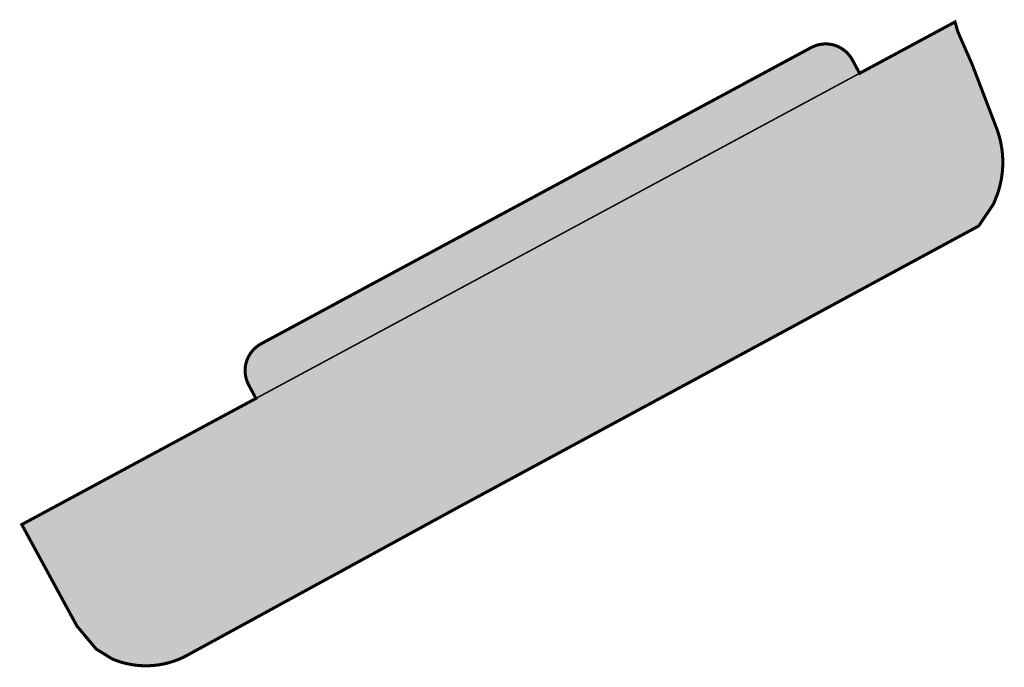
# Model space of a CAD drawing. Header units: metres. Extents: x 81570 to 81893, y 447726 to 447938.
import ezdxf

# ---------------------------------------------------------------- set-up
doc = ezdxf.new("R2010")
doc.units = ezdxf.units.M
doc.linetypes.add('XX-SYSTEEMGRENS', pattern=[5, 4, -1])
for name, color, linetype, lineweight in [('N-WE-KG-GRENS_SYSTEEMGRENS-G', 2, 'XX-SYSTEEMGRENS', 35), ('N-WE-KG-GRENS_ZONNEPANEEL-G', 10, 'XX-SYSTEEMGRENS', 35), ('N-WE-OG-ZONE_GEVAARLIJKE STOFFEN-A-500', 7, 'Continuous', 18)]:
    doc.layers.add(name, color=color, linetype=linetype, lineweight=lineweight)
doc.layers.add('N-WE-OG-ZONE_ECOGEBIED-A-500', color=254, linetype='Continuous', lineweight=18, transparency=0.5)
pattern_1 = [(45, (81570.78, 447726.443), (0, 0.9999999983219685), [0.01414214, -1.40007143]), (90, (81570.78, 447726.423), (-1, 6.123233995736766e-17), [0.02, -0.98]), (135, (81570.79000000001, 447726.413), (-0.9999999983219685, 5.551115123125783e-17), [0.01414214, -1.40007143]), (180, (81570.81, 447726.413), (-1.224646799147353e-16, -1), [0.02, -0.98]), (225, (81570.82, 447726.423), (-1.665334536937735e-16, -0.9999999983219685), [0.01414214, -1.40007143]), (270, (81570.82, 447726.443), (1, -1.83697019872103e-16), [0.02, -0.98]), (315, (81570.81, 447726.453), (0.9999999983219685, -2.775557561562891e-16), [0.01414214, -1.40007143]), (0, (81570.79000000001, 447726.453), (0, 1), [0.02, -0.98]), (0, (81570.79000000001, 447726.473), (0, 1), [0.02, -0.98]), (274.8990920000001, (81570.76000000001, 447726.823), (1.999999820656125, -23.00000001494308), [0.35128336, -34.77705278]), (225, (81570.77, 447726.833), (-1.665334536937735e-16, -0.9999999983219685), [0.01414214, -1.40007143]), (180, (81570.8, 447726.833), (-1.224646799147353e-16, -1), [0.03, -0.97]), (180, (81570.83, 447726.833), (-1.224646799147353e-16, -1), [0.03, -0.97]), (135, (81570.84, 447726.823), (-0.9999999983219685, 5.551115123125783e-17), [0.01414214, -1.40007143]), (85.10090799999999, (81570.81, 447726.473), (0.9999999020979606, 12.00000000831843), [0.35128336, -34.77705278])]

msp = doc.modelspace()

# ---------------------------------------------------------------- hatches: boundary and pattern name
at = {"layer": 'N-WE-OG-ZONE_ECOGEBIED-A-500'}
h = msp.add_hatch(color=256, dxfattribs=at)
h.dxf.hatch_style = 1
edge = h.paths.add_edge_path()
edge.add_line((81845.733010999, 447920.7261260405), (81877.10200000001, 447937.612))
edge.add_line((81877.10200000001, 447937.612), (81877.381, 447936.69))
edge.add_line((81877.381, 447936.69), (81877.981, 447934.547))
edge.add_line((81877.981, 447934.547), (81879.053, 447932.017))
edge.add_line((81879.053, 447932.017), (81882.745, 447923.632))
edge.add_line((81882.745, 447923.632), (81890.847, 447902.462))
edge.add_line((81890.847, 447902.462), (81891.017, 447901.987))
edge.add_line((81891.017, 447901.987), (81891.18, 447901.51))
edge.add_line((81891.18, 447901.51), (81891.335, 447901.03))
edge.add_line((81891.335, 447901.03), (81891.483, 447900.547))
edge.add_line((81891.483, 447900.547), (81891.623, 447900.063))
edge.add_line((81891.623, 447900.063), (81891.755, 447899.576))
edge.add_line((81891.755, 447899.576), (81891.88, 447899.087))
edge.add_line((81891.88, 447899.087), (81891.997, 447898.596))
edge.add_line((81891.997, 447898.596), (81892.106, 447898.104))
edge.add_line((81892.106, 447898.104), (81892.207, 447897.609))
edge.add_line((81892.207, 447897.609), (81892.3, 447897.113))
edge.add_line((81892.3, 447897.113), (81892.385, 447896.616))
edge.add_line((81892.385, 447896.616), (81892.463, 447896.118))
edge.add_line((81892.463, 447896.118), (81892.533, 447895.618))
edge.add_line((81892.533, 447895.618), (81892.594, 447895.117))
edge.add_line((81892.594, 447895.117), (81892.648, 447894.616))
edge.add_line((81892.648, 447894.616), (81892.694, 447894.113))
edge.add_line((81892.694, 447894.113), (81892.731, 447893.61))
edge.add_line((81892.731, 447893.61), (81892.761, 447893.107))
edge.add_line((81892.761, 447893.107), (81892.783, 447892.603))
edge.add_line((81892.783, 447892.603), (81892.797, 447892.098))
edge.add_line((81892.797, 447892.098), (81892.803, 447891.594))
edge.add_line((81892.803, 447891.594), (81892.801, 447891.089))
edge.add_line((81892.801, 447891.089), (81892.79, 447890.585))
edge.add_line((81892.79, 447890.585), (81892.772, 447890.081))
edge.add_line((81892.772, 447890.081), (81892.746, 447889.577))
edge.add_line((81892.746, 447889.577), (81892.712, 447889.074))
edge.add_line((81892.712, 447889.074), (81892.67, 447888.571))
edge.add_line((81892.67, 447888.571), (81892.62, 447888.069))
edge.add_line((81892.62, 447888.069), (81892.562, 447887.568))
edge.add_line((81892.562, 447887.568), (81892.496, 447887.068))
edge.add_line((81892.496, 447887.068), (81892.422, 447886.569))
edge.add_line((81892.422, 447886.569), (81892.34, 447886.071))
edge.add_line((81892.34, 447886.071), (81892.25, 447885.574))
edge.add_line((81892.25, 447885.574), (81892.153, 447885.08))
edge.add_line((81892.153, 447885.08), (81892.047, 447884.586))
edge.add_line((81892.047, 447884.586), (81891.934, 447884.095))
edge.add_line((81891.934, 447884.095), (81891.813, 447883.605))
edge.add_line((81891.813, 447883.605), (81891.684, 447883.117))
edge.add_line((81891.684, 447883.117), (81891.548, 447882.631))
edge.add_line((81891.548, 447882.631), (81891.404, 447882.148))
edge.add_line((81891.404, 447882.148), (81891.252, 447881.667))
edge.add_line((81891.252, 447881.667), (81891.093, 447881.188))
edge.add_line((81891.093, 447881.188), (81890.926, 447880.712))
edge.add_line((81890.926, 447880.712), (81890.839, 447880.474))
edge.add_line((81890.839, 447880.474), (81889.71, 447877.707))
edge.add_line((81889.71, 447877.707), (81884.876, 447870.564))
edge.add_line((81884.876, 447870.564), (81807.673, 447828.805))
edge.add_line((81807.673, 447828.805), (81760.37, 447803.271))
edge.add_line((81760.37, 447803.271), (81713.068, 447777.738))
edge.add_line((81713.068, 447777.738), (81680.618, 447760.028))
edge.add_line((81680.618, 447760.028), (81625.26, 447729.816))
edge.add_line((81625.26, 447729.816), (81624.844, 447729.582))
edge.add_line((81624.844, 447729.582), (81624.424, 447729.356))
edge.add_line((81624.424, 447729.356), (81624.001, 447729.136))
edge.add_line((81624.001, 447729.136), (81623.573, 447728.924))
edge.add_line((81623.573, 447728.924), (81623.143, 447728.718))
edge.add_line((81623.143, 447728.718), (81622.709, 447728.521))
edge.add_line((81622.709, 447728.521), (81622.271, 447728.33))
edge.add_line((81622.271, 447728.33), (81621.831, 447728.146))
edge.add_line((81621.831, 447728.146), (81621.387, 447727.971))
edge.add_line((81621.387, 447727.971), (81620.941, 447727.802))
edge.add_line((81620.941, 447727.802), (81620.492, 447727.641))
edge.add_line((81620.492, 447727.641), (81620.04, 447727.488))
edge.add_line((81620.04, 447727.488), (81619.586, 447727.342))
edge.add_line((81619.586, 447727.342), (81619.129, 447727.204))
edge.add_line((81619.129, 447727.204), (81618.67, 447727.073))
edge.add_line((81618.67, 447727.073), (81618.209, 447726.951))
edge.add_line((81618.209, 447726.951), (81617.746, 447726.835))
edge.add_line((81617.746, 447726.835), (81617.281, 447726.728))
edge.add_line((81617.281, 447726.728), (81616.815, 447726.629))
edge.add_line((81616.815, 447726.629), (81616.346, 447726.537))
edge.add_line((81616.346, 447726.537), (81615.876, 447726.453))
edge.add_line((81615.876, 447726.453), (81615.405, 447726.378))
edge.add_line((81615.405, 447726.378), (81614.933, 447726.31))
edge.add_line((81614.933, 447726.31), (81614.46, 447726.25))
edge.add_line((81614.46, 447726.25), (81613.986, 447726.198))
edge.add_line((81613.986, 447726.198), (81613.511, 447726.154))
edge.add_line((81613.511, 447726.154), (81613.035, 447726.117))
edge.add_line((81613.035, 447726.117), (81612.559, 447726.089))
edge.add_line((81612.559, 447726.089), (81612.082, 447726.069))
edge.add_line((81612.082, 447726.069), (81611.605, 447726.057))
edge.add_line((81611.605, 447726.057), (81611.128, 447726.053))
edge.add_line((81611.128, 447726.053), (81610.651, 447726.057))
edge.add_line((81610.651, 447726.057), (81610.174, 447726.069))
edge.add_line((81610.174, 447726.069), (81609.697, 447726.088))
edge.add_line((81609.697, 447726.088), (81609.221, 447726.116))
edge.add_line((81609.221, 447726.116), (81608.745, 447726.152))
edge.add_line((81608.745, 447726.152), (81608.27, 447726.196))
edge.add_line((81608.27, 447726.196), (81607.796, 447726.247))
edge.add_line((81607.796, 447726.247), (81607.322, 447726.307))
edge.add_line((81607.322, 447726.307), (81606.85, 447726.375))
edge.add_line((81606.85, 447726.375), (81606.379, 447726.45))
edge.add_line((81606.379, 447726.45), (81605.909, 447726.534))
edge.add_line((81605.909, 447726.534), (81605.441, 447726.625))
edge.add_line((81605.441, 447726.625), (81604.974, 447726.724))
edge.add_line((81604.974, 447726.724), (81604.509, 447726.831))
edge.add_line((81604.509, 447726.831), (81604.046, 447726.946))
edge.add_line((81604.046, 447726.946), (81603.585, 447727.068))
edge.add_line((81603.585, 447727.068), (81603.126, 447727.198))
edge.add_line((81603.126, 447727.198), (81602.669, 447727.336))
edge.add_line((81602.669, 447727.336), (81602.215, 447727.481))
edge.add_line((81602.215, 447727.481), (81601.763, 447727.635))
edge.add_line((81601.763, 447727.635), (81601.314, 447727.795))
edge.add_line((81601.314, 447727.795), (81600.867, 447727.963))
edge.add_line((81600.867, 447727.963), (81600.424, 447728.139))
edge.add_line((81600.424, 447728.139), (81600.03, 447728.302))
edge.add_line((81600.03, 447728.302), (81594.771, 447731.549))
edge.add_line((81594.771, 447731.549), (81588.435, 447739.111))
edge.add_line((81588.435, 447739.111), (81570.3, 447772.461))
edge.add_line((81570.3, 447772.461), (81647.28657961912, 447813.9027461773))
edge.add_line((81647.28657961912, 447813.9027461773), (81644.91663761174, 447818.3054016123))
edge.add_arc((81653.72194848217, 447823.0452856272), 10.00000000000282, 118.29350536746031, 208.2935053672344, ccw=False)
edge.add_line((81648.9820644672, 447831.8505964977), (81829.8178741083, 447929.1942083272))
edge.add_arc((81834.55775812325, 447920.3888974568), 9.999999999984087, 28.293505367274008, 118.29350536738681, ccw=False)
edge.add_line((81843.36306899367, 447925.1287814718), (81845.73301099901, 447920.7261260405))
edge.add_line((81845.73301099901, 447920.7261260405), (81877.10200000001, 447937.612))
edge.add_line((81877.10200000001, 447937.612), (81845.733010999, 447920.7261260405))
at = {"layer": 'N-WE-OG-ZONE_GEVAARLIJKE STOFFEN-A-500'}
h = msp.add_hatch(dxfattribs=at)
h.set_pattern_fill('ARO-ZONE_GEVAARLIJKE_STOFFEN', color=256, pattern_type=2)
h.set_pattern_definition(pattern_1)
edge = h.paths.add_edge_path()
edge.add_line((81845.733010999, 447920.7261260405), (81877.10200000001, 447937.612))
edge.add_line((81877.10200000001, 447937.612), (81877.381, 447936.69))
edge.add_line((81877.381, 447936.69), (81877.981, 447934.547))
edge.add_line((81877.981, 447934.547), (81879.053, 447932.017))
edge.add_line((81879.053, 447932.017), (81882.745, 447923.632))
edge.add_line((81882.745, 447923.632), (81890.847, 447902.462))
edge.add_line((81890.847, 447902.462), (81891.017, 447901.987))
edge.add_line((81891.017, 447901.987), (81891.18, 447901.51))
edge.add_line((81891.18, 447901.51), (81891.335, 447901.03))
edge.add_line((81891.335, 447901.03), (81891.483, 447900.547))
edge.add_line((81891.483, 447900.547), (81891.623, 447900.063))
edge.add_line((81891.623, 447900.063), (81891.755, 447899.576))
edge.add_line((81891.755, 447899.576), (81891.88, 447899.087))
edge.add_line((81891.88, 447899.087), (81891.997, 447898.596))
edge.add_line((81891.997, 447898.596), (81892.106, 447898.104))
edge.add_line((81892.106, 447898.104), (81892.207, 447897.609))
edge.add_line((81892.207, 447897.609), (81892.3, 447897.113))
edge.add_line((81892.3, 447897.113), (81892.385, 447896.616))
edge.add_line((81892.385, 447896.616), (81892.463, 447896.118))
edge.add_line((81892.463, 447896.118), (81892.533, 447895.618))
edge.add_line((81892.533, 447895.618), (81892.594, 447895.117))
edge.add_line((81892.594, 447895.117), (81892.648, 447894.616))
edge.add_line((81892.648, 447894.616), (81892.694, 447894.113))
edge.add_line((81892.694, 447894.113), (81892.731, 447893.61))
edge.add_line((81892.731, 447893.61), (81892.761, 447893.107))
edge.add_line((81892.761, 447893.107), (81892.783, 447892.603))
edge.add_line((81892.783, 447892.603), (81892.797, 447892.098))
edge.add_line((81892.797, 447892.098), (81892.803, 447891.594))
edge.add_line((81892.803, 447891.594), (81892.801, 447891.089))
edge.add_line((81892.801, 447891.089), (81892.79, 447890.585))
edge.add_line((81892.79, 447890.585), (81892.772, 447890.081))
edge.add_line((81892.772, 447890.081), (81892.746, 447889.577))
edge.add_line((81892.746, 447889.577), (81892.712, 447889.074))
edge.add_line((81892.712, 447889.074), (81892.67, 447888.571))
edge.add_line((81892.67, 447888.571), (81892.62, 447888.069))
edge.add_line((81892.62, 447888.069), (81892.562, 447887.568))
edge.add_line((81892.562, 447887.568), (81892.496, 447887.068))
edge.add_line((81892.496, 447887.068), (81892.422, 447886.569))
edge.add_line((81892.422, 447886.569), (81892.34, 447886.071))
edge.add_line((81892.34, 447886.071), (81892.25, 447885.574))
edge.add_line((81892.25, 447885.574), (81892.153, 447885.08))
edge.add_line((81892.153, 447885.08), (81892.047, 447884.586))
edge.add_line((81892.047, 447884.586), (81891.934, 447884.095))
edge.add_line((81891.934, 447884.095), (81891.813, 447883.605))
edge.add_line((81891.813, 447883.605), (81891.684, 447883.117))
edge.add_line((81891.684, 447883.117), (81891.548, 447882.631))
edge.add_line((81891.548, 447882.631), (81891.404, 447882.148))
edge.add_line((81891.404, 447882.148), (81891.252, 447881.667))
edge.add_line((81891.252, 447881.667), (81891.093, 447881.188))
edge.add_line((81891.093, 447881.188), (81890.926, 447880.712))
edge.add_line((81890.926, 447880.712), (81890.839, 447880.474))
edge.add_line((81890.839, 447880.474), (81889.71, 447877.707))
edge.add_line((81889.71, 447877.707), (81884.876, 447870.564))
edge.add_line((81884.876, 447870.564), (81807.673, 447828.805))
edge.add_line((81807.673, 447828.805), (81760.37, 447803.271))
edge.add_line((81760.37, 447803.271), (81713.068, 447777.738))
edge.add_line((81713.068, 447777.738), (81680.618, 447760.028))
edge.add_line((81680.618, 447760.028), (81625.26, 447729.816))
edge.add_line((81625.26, 447729.816), (81624.844, 447729.582))
edge.add_line((81624.844, 447729.582), (81624.424, 447729.356))
edge.add_line((81624.424, 447729.356), (81624.001, 447729.136))
edge.add_line((81624.001, 447729.136), (81623.573, 447728.924))
edge.add_line((81623.573, 447728.924), (81623.143, 447728.718))
edge.add_line((81623.143, 447728.718), (81622.709, 447728.521))
edge.add_line((81622.709, 447728.521), (81622.271, 447728.33))
edge.add_line((81622.271, 447728.33), (81621.831, 447728.146))
edge.add_line((81621.831, 447728.146), (81621.387, 447727.971))
edge.add_line((81621.387, 447727.971), (81620.941, 447727.802))
edge.add_line((81620.941, 447727.802), (81620.492, 447727.641))
edge.add_line((81620.492, 447727.641), (81620.04, 447727.488))
edge.add_line((81620.04, 447727.488), (81619.586, 447727.342))
edge.add_line((81619.586, 447727.342), (81619.129, 447727.204))
edge.add_line((81619.129, 447727.204), (81618.67, 447727.073))
edge.add_line((81618.67, 447727.073), (81618.209, 447726.951))
edge.add_line((81618.209, 447726.951), (81617.746, 447726.835))
edge.add_line((81617.746, 447726.835), (81617.281, 447726.728))
edge.add_line((81617.281, 447726.728), (81616.815, 447726.629))
edge.add_line((81616.815, 447726.629), (81616.346, 447726.537))
edge.add_line((81616.346, 447726.537), (81615.876, 447726.453))
edge.add_line((81615.876, 447726.453), (81615.405, 447726.378))
edge.add_line((81615.405, 447726.378), (81614.933, 447726.31))
edge.add_line((81614.933, 447726.31), (81614.46, 447726.25))
edge.add_line((81614.46, 447726.25), (81613.986, 447726.198))
edge.add_line((81613.986, 447726.198), (81613.511, 447726.154))
edge.add_line((81613.511, 447726.154), (81613.035, 447726.117))
edge.add_line((81613.035, 447726.117), (81612.559, 447726.089))
edge.add_line((81612.559, 447726.089), (81612.082, 447726.069))
edge.add_line((81612.082, 447726.069), (81611.605, 447726.057))
edge.add_line((81611.605, 447726.057), (81611.128, 447726.053))
edge.add_line((81611.128, 447726.053), (81610.651, 447726.057))
edge.add_line((81610.651, 447726.057), (81610.174, 447726.069))
edge.add_line((81610.174, 447726.069), (81609.697, 447726.088))
edge.add_line((81609.697, 447726.088), (81609.221, 447726.116))
edge.add_line((81609.221, 447726.116), (81608.745, 447726.152))
edge.add_line((81608.745, 447726.152), (81608.27, 447726.196))
edge.add_line((81608.27, 447726.196), (81607.796, 447726.247))
edge.add_line((81607.796, 447726.247), (81607.322, 447726.307))
edge.add_line((81607.322, 447726.307), (81606.85, 447726.375))
edge.add_line((81606.85, 447726.375), (81606.379, 447726.45))
edge.add_line((81606.379, 447726.45), (81605.909, 447726.534))
edge.add_line((81605.909, 447726.534), (81605.441, 447726.625))
edge.add_line((81605.441, 447726.625), (81604.974, 447726.724))
edge.add_line((81604.974, 447726.724), (81604.509, 447726.831))
edge.add_line((81604.509, 447726.831), (81604.046, 447726.946))
edge.add_line((81604.046, 447726.946), (81603.585, 447727.068))
edge.add_line((81603.585, 447727.068), (81603.126, 447727.198))
edge.add_line((81603.126, 447727.198), (81602.669, 447727.336))
edge.add_line((81602.669, 447727.336), (81602.215, 447727.481))
edge.add_line((81602.215, 447727.481), (81601.763, 447727.635))
edge.add_line((81601.763, 447727.635), (81601.314, 447727.795))
edge.add_line((81601.314, 447727.795), (81600.867, 447727.963))
edge.add_line((81600.867, 447727.963), (81600.424, 447728.139))
edge.add_line((81600.424, 447728.139), (81600.03, 447728.302))
edge.add_line((81600.03, 447728.302), (81594.771, 447731.549))
edge.add_line((81594.771, 447731.549), (81588.435, 447739.111))
edge.add_line((81588.435, 447739.111), (81570.3, 447772.461))
edge.add_line((81570.3, 447772.461), (81647.28657961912, 447813.9027461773))
edge.add_line((81647.28657961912, 447813.9027461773), (81644.91663761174, 447818.3054016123))
edge.add_arc((81653.72194848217, 447823.0452856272), 10.00000000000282, 118.29350536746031, 208.2935053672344, ccw=False)
edge.add_line((81648.9820644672, 447831.8505964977), (81829.8178741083, 447929.1942083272))
edge.add_arc((81834.55775812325, 447920.3888974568), 9.999999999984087, 28.293505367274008, 118.29350536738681, ccw=False)
edge.add_line((81843.36306899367, 447925.1287814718), (81845.73301099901, 447920.7261260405))
edge.add_line((81845.73301099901, 447920.7261260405), (81877.10200000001, 447937.612))
edge.add_line((81877.10200000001, 447937.612), (81845.733010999, 447920.7261260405))
h = msp.add_hatch(dxfattribs=at)
h.set_pattern_fill('ARO-ZONE_GEVAARLIJKE_STOFFEN', color=256, pattern_type=2)
h.set_pattern_definition(pattern_1)
edge = h.paths.add_edge_path()
edge.add_line((81845.733010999, 447920.7261260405), (81877.10200000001, 447937.612))
edge.add_line((81877.10200000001, 447937.612), (81877.381, 447936.69))
edge.add_line((81877.381, 447936.69), (81877.981, 447934.547))
edge.add_line((81877.981, 447934.547), (81879.053, 447932.017))
edge.add_line((81879.053, 447932.017), (81882.745, 447923.632))
edge.add_line((81882.745, 447923.632), (81890.847, 447902.462))
edge.add_line((81890.847, 447902.462), (81891.017, 447901.987))
edge.add_line((81891.017, 447901.987), (81891.18, 447901.51))
edge.add_line((81891.18, 447901.51), (81891.335, 447901.03))
edge.add_line((81891.335, 447901.03), (81891.483, 447900.547))
edge.add_line((81891.483, 447900.547), (81891.623, 447900.063))
edge.add_line((81891.623, 447900.063), (81891.755, 447899.576))
edge.add_line((81891.755, 447899.576), (81891.88, 447899.087))
edge.add_line((81891.88, 447899.087), (81891.997, 447898.596))
edge.add_line((81891.997, 447898.596), (81892.106, 447898.104))
edge.add_line((81892.106, 447898.104), (81892.207, 447897.609))
edge.add_line((81892.207, 447897.609), (81892.3, 447897.113))
edge.add_line((81892.3, 447897.113), (81892.385, 447896.616))
edge.add_line((81892.385, 447896.616), (81892.463, 447896.118))
edge.add_line((81892.463, 447896.118), (81892.533, 447895.618))
edge.add_line((81892.533, 447895.618), (81892.594, 447895.117))
edge.add_line((81892.594, 447895.117), (81892.648, 447894.616))
edge.add_line((81892.648, 447894.616), (81892.694, 447894.113))
edge.add_line((81892.694, 447894.113), (81892.731, 447893.61))
edge.add_line((81892.731, 447893.61), (81892.761, 447893.107))
edge.add_line((81892.761, 447893.107), (81892.783, 447892.603))
edge.add_line((81892.783, 447892.603), (81892.797, 447892.098))
edge.add_line((81892.797, 447892.098), (81892.803, 447891.594))
edge.add_line((81892.803, 447891.594), (81892.801, 447891.089))
edge.add_line((81892.801, 447891.089), (81892.79, 447890.585))
edge.add_line((81892.79, 447890.585), (81892.772, 447890.081))
edge.add_line((81892.772, 447890.081), (81892.746, 447889.577))
edge.add_line((81892.746, 447889.577), (81892.712, 447889.074))
edge.add_line((81892.712, 447889.074), (81892.67, 447888.571))
edge.add_line((81892.67, 447888.571), (81892.62, 447888.069))
edge.add_line((81892.62, 447888.069), (81892.562, 447887.568))
edge.add_line((81892.562, 447887.568), (81892.496, 447887.068))
edge.add_line((81892.496, 447887.068), (81892.422, 447886.569))
edge.add_line((81892.422, 447886.569), (81892.34, 447886.071))
edge.add_line((81892.34, 447886.071), (81892.25, 447885.574))
edge.add_line((81892.25, 447885.574), (81892.153, 447885.08))
edge.add_line((81892.153, 447885.08), (81892.047, 447884.586))
edge.add_line((81892.047, 447884.586), (81891.934, 447884.095))
edge.add_line((81891.934, 447884.095), (81891.813, 447883.605))
edge.add_line((81891.813, 447883.605), (81891.684, 447883.117))
edge.add_line((81891.684, 447883.117), (81891.548, 447882.631))
edge.add_line((81891.548, 447882.631), (81891.404, 447882.148))
edge.add_line((81891.404, 447882.148), (81891.252, 447881.667))
edge.add_line((81891.252, 447881.667), (81891.093, 447881.188))
edge.add_line((81891.093, 447881.188), (81890.926, 447880.712))
edge.add_line((81890.926, 447880.712), (81890.839, 447880.474))
edge.add_line((81890.839, 447880.474), (81889.71, 447877.707))
edge.add_line((81889.71, 447877.707), (81884.876, 447870.564))
edge.add_line((81884.876, 447870.564), (81807.673, 447828.805))
edge.add_line((81807.673, 447828.805), (81760.37, 447803.271))
edge.add_line((81760.37, 447803.271), (81713.068, 447777.738))
edge.add_line((81713.068, 447777.738), (81680.618, 447760.028))
edge.add_line((81680.618, 447760.028), (81625.26, 447729.816))
edge.add_line((81625.26, 447729.816), (81624.844, 447729.582))
edge.add_line((81624.844, 447729.582), (81624.424, 447729.356))
edge.add_line((81624.424, 447729.356), (81624.001, 447729.136))
edge.add_line((81624.001, 447729.136), (81623.573, 447728.924))
edge.add_line((81623.573, 447728.924), (81623.143, 447728.718))
edge.add_line((81623.143, 447728.718), (81622.709, 447728.521))
edge.add_line((81622.709, 447728.521), (81622.271, 447728.33))
edge.add_line((81622.271, 447728.33), (81621.831, 447728.146))
edge.add_line((81621.831, 447728.146), (81621.387, 447727.971))
edge.add_line((81621.387, 447727.971), (81620.941, 447727.802))
edge.add_line((81620.941, 447727.802), (81620.492, 447727.641))
edge.add_line((81620.492, 447727.641), (81620.04, 447727.488))
edge.add_line((81620.04, 447727.488), (81619.586, 447727.342))
edge.add_line((81619.586, 447727.342), (81619.129, 447727.204))
edge.add_line((81619.129, 447727.204), (81618.67, 447727.073))
edge.add_line((81618.67, 447727.073), (81618.209, 447726.951))
edge.add_line((81618.209, 447726.951), (81617.746, 447726.835))
edge.add_line((81617.746, 447726.835), (81617.281, 447726.728))
edge.add_line((81617.281, 447726.728), (81616.815, 447726.629))
edge.add_line((81616.815, 447726.629), (81616.346, 447726.537))
edge.add_line((81616.346, 447726.537), (81615.876, 447726.453))
edge.add_line((81615.876, 447726.453), (81615.405, 447726.378))
edge.add_line((81615.405, 447726.378), (81614.933, 447726.31))
edge.add_line((81614.933, 447726.31), (81614.46, 447726.25))
edge.add_line((81614.46, 447726.25), (81613.986, 447726.198))
edge.add_line((81613.986, 447726.198), (81613.511, 447726.154))
edge.add_line((81613.511, 447726.154), (81613.035, 447726.117))
edge.add_line((81613.035, 447726.117), (81612.559, 447726.089))
edge.add_line((81612.559, 447726.089), (81612.082, 447726.069))
edge.add_line((81612.082, 447726.069), (81611.605, 447726.057))
edge.add_line((81611.605, 447726.057), (81611.128, 447726.053))
edge.add_line((81611.128, 447726.053), (81610.651, 447726.057))
edge.add_line((81610.651, 447726.057), (81610.174, 447726.069))
edge.add_line((81610.174, 447726.069), (81609.697, 447726.088))
edge.add_line((81609.697, 447726.088), (81609.221, 447726.116))
edge.add_line((81609.221, 447726.116), (81608.745, 447726.152))
edge.add_line((81608.745, 447726.152), (81608.27, 447726.196))
edge.add_line((81608.27, 447726.196), (81607.796, 447726.247))
edge.add_line((81607.796, 447726.247), (81607.322, 447726.307))
edge.add_line((81607.322, 447726.307), (81606.85, 447726.375))
edge.add_line((81606.85, 447726.375), (81606.379, 447726.45))
edge.add_line((81606.379, 447726.45), (81605.909, 447726.534))
edge.add_line((81605.909, 447726.534), (81605.441, 447726.625))
edge.add_line((81605.441, 447726.625), (81604.974, 447726.724))
edge.add_line((81604.974, 447726.724), (81604.509, 447726.831))
edge.add_line((81604.509, 447726.831), (81604.046, 447726.946))
edge.add_line((81604.046, 447726.946), (81603.585, 447727.068))
edge.add_line((81603.585, 447727.068), (81603.126, 447727.198))
edge.add_line((81603.126, 447727.198), (81602.669, 447727.336))
edge.add_line((81602.669, 447727.336), (81602.215, 447727.481))
edge.add_line((81602.215, 447727.481), (81601.763, 447727.635))
edge.add_line((81601.763, 447727.635), (81601.314, 447727.795))
edge.add_line((81601.314, 447727.795), (81600.867, 447727.963))
edge.add_line((81600.867, 447727.963), (81600.424, 447728.139))
edge.add_line((81600.424, 447728.139), (81600.03, 447728.302))
edge.add_line((81600.03, 447728.302), (81594.771, 447731.549))
edge.add_line((81594.771, 447731.549), (81588.435, 447739.111))
edge.add_line((81588.435, 447739.111), (81570.3, 447772.461))
edge.add_line((81570.3, 447772.461), (81647.28657961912, 447813.9027461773))
edge.add_line((81647.28657961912, 447813.9027461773), (81644.91663761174, 447818.3054016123))
edge.add_arc((81653.72194848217, 447823.0452856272), 10.00000000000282, 118.29350536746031, 208.2935053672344, ccw=False)
edge.add_line((81648.9820644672, 447831.8505964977), (81829.8178741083, 447929.1942083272))
edge.add_arc((81834.55775812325, 447920.3888974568), 9.999999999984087, 28.293505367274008, 118.29350536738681, ccw=False)
edge.add_line((81843.36306899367, 447925.1287814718), (81845.73301099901, 447920.7261260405))
edge.add_line((81845.73301099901, 447920.7261260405), (81877.10200000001, 447937.612))
edge.add_line((81877.10200000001, 447937.612), (81845.733010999, 447920.7261260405))
h = msp.add_hatch(dxfattribs=at)
h.set_pattern_fill('ARO-ZONE_GEVAARLIJKE_STOFFEN', color=256, pattern_type=2)
h.set_pattern_definition(pattern_1)
edge = h.paths.add_edge_path()
edge.add_line((81845.733010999, 447920.7261260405), (81877.10200000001, 447937.612))
edge.add_line((81877.10200000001, 447937.612), (81877.381, 447936.69))
edge.add_line((81877.381, 447936.69), (81877.981, 447934.547))
edge.add_line((81877.981, 447934.547), (81879.053, 447932.017))
edge.add_line((81879.053, 447932.017), (81882.745, 447923.632))
edge.add_line((81882.745, 447923.632), (81890.847, 447902.462))
edge.add_line((81890.847, 447902.462), (81891.017, 447901.987))
edge.add_line((81891.017, 447901.987), (81891.18, 447901.51))
edge.add_line((81891.18, 447901.51), (81891.335, 447901.03))
edge.add_line((81891.335, 447901.03), (81891.483, 447900.547))
edge.add_line((81891.483, 447900.547), (81891.623, 447900.063))
edge.add_line((81891.623, 447900.063), (81891.755, 447899.576))
edge.add_line((81891.755, 447899.576), (81891.88, 447899.087))
edge.add_line((81891.88, 447899.087), (81891.997, 447898.596))
edge.add_line((81891.997, 447898.596), (81892.106, 447898.104))
edge.add_line((81892.106, 447898.104), (81892.207, 447897.609))
edge.add_line((81892.207, 447897.609), (81892.3, 447897.113))
edge.add_line((81892.3, 447897.113), (81892.385, 447896.616))
edge.add_line((81892.385, 447896.616), (81892.463, 447896.118))
edge.add_line((81892.463, 447896.118), (81892.533, 447895.618))
edge.add_line((81892.533, 447895.618), (81892.594, 447895.117))
edge.add_line((81892.594, 447895.117), (81892.648, 447894.616))
edge.add_line((81892.648, 447894.616), (81892.694, 447894.113))
edge.add_line((81892.694, 447894.113), (81892.731, 447893.61))
edge.add_line((81892.731, 447893.61), (81892.761, 447893.107))
edge.add_line((81892.761, 447893.107), (81892.783, 447892.603))
edge.add_line((81892.783, 447892.603), (81892.797, 447892.098))
edge.add_line((81892.797, 447892.098), (81892.803, 447891.594))
edge.add_line((81892.803, 447891.594), (81892.801, 447891.089))
edge.add_line((81892.801, 447891.089), (81892.79, 447890.585))
edge.add_line((81892.79, 447890.585), (81892.772, 447890.081))
edge.add_line((81892.772, 447890.081), (81892.746, 447889.577))
edge.add_line((81892.746, 447889.577), (81892.712, 447889.074))
edge.add_line((81892.712, 447889.074), (81892.67, 447888.571))
edge.add_line((81892.67, 447888.571), (81892.62, 447888.069))
edge.add_line((81892.62, 447888.069), (81892.562, 447887.568))
edge.add_line((81892.562, 447887.568), (81892.496, 447887.068))
edge.add_line((81892.496, 447887.068), (81892.422, 447886.569))
edge.add_line((81892.422, 447886.569), (81892.34, 447886.071))
edge.add_line((81892.34, 447886.071), (81892.25, 447885.574))
edge.add_line((81892.25, 447885.574), (81892.153, 447885.08))
edge.add_line((81892.153, 447885.08), (81892.047, 447884.586))
edge.add_line((81892.047, 447884.586), (81891.934, 447884.095))
edge.add_line((81891.934, 447884.095), (81891.813, 447883.605))
edge.add_line((81891.813, 447883.605), (81891.684, 447883.117))
edge.add_line((81891.684, 447883.117), (81891.548, 447882.631))
edge.add_line((81891.548, 447882.631), (81891.404, 447882.148))
edge.add_line((81891.404, 447882.148), (81891.252, 447881.667))
edge.add_line((81891.252, 447881.667), (81891.093, 447881.188))
edge.add_line((81891.093, 447881.188), (81890.926, 447880.712))
edge.add_line((81890.926, 447880.712), (81890.839, 447880.474))
edge.add_line((81890.839, 447880.474), (81889.71, 447877.707))
edge.add_line((81889.71, 447877.707), (81884.876, 447870.564))
edge.add_line((81884.876, 447870.564), (81807.673, 447828.805))
edge.add_line((81807.673, 447828.805), (81760.37, 447803.271))
edge.add_line((81760.37, 447803.271), (81713.068, 447777.738))
edge.add_line((81713.068, 447777.738), (81680.618, 447760.028))
edge.add_line((81680.618, 447760.028), (81625.26, 447729.816))
edge.add_line((81625.26, 447729.816), (81624.844, 447729.582))
edge.add_line((81624.844, 447729.582), (81624.424, 447729.356))
edge.add_line((81624.424, 447729.356), (81624.001, 447729.136))
edge.add_line((81624.001, 447729.136), (81623.573, 447728.924))
edge.add_line((81623.573, 447728.924), (81623.143, 447728.718))
edge.add_line((81623.143, 447728.718), (81622.709, 447728.521))
edge.add_line((81622.709, 447728.521), (81622.271, 447728.33))
edge.add_line((81622.271, 447728.33), (81621.831, 447728.146))
edge.add_line((81621.831, 447728.146), (81621.387, 447727.971))
edge.add_line((81621.387, 447727.971), (81620.941, 447727.802))
edge.add_line((81620.941, 447727.802), (81620.492, 447727.641))
edge.add_line((81620.492, 447727.641), (81620.04, 447727.488))
edge.add_line((81620.04, 447727.488), (81619.586, 447727.342))
edge.add_line((81619.586, 447727.342), (81619.129, 447727.204))
edge.add_line((81619.129, 447727.204), (81618.67, 447727.073))
edge.add_line((81618.67, 447727.073), (81618.209, 447726.951))
edge.add_line((81618.209, 447726.951), (81617.746, 447726.835))
edge.add_line((81617.746, 447726.835), (81617.281, 447726.728))
edge.add_line((81617.281, 447726.728), (81616.815, 447726.629))
edge.add_line((81616.815, 447726.629), (81616.346, 447726.537))
edge.add_line((81616.346, 447726.537), (81615.876, 447726.453))
edge.add_line((81615.876, 447726.453), (81615.405, 447726.378))
edge.add_line((81615.405, 447726.378), (81614.933, 447726.31))
edge.add_line((81614.933, 447726.31), (81614.46, 447726.25))
edge.add_line((81614.46, 447726.25), (81613.986, 447726.198))
edge.add_line((81613.986, 447726.198), (81613.511, 447726.154))
edge.add_line((81613.511, 447726.154), (81613.035, 447726.117))
edge.add_line((81613.035, 447726.117), (81612.559, 447726.089))
edge.add_line((81612.559, 447726.089), (81612.082, 447726.069))
edge.add_line((81612.082, 447726.069), (81611.605, 447726.057))
edge.add_line((81611.605, 447726.057), (81611.128, 447726.053))
edge.add_line((81611.128, 447726.053), (81610.651, 447726.057))
edge.add_line((81610.651, 447726.057), (81610.174, 447726.069))
edge.add_line((81610.174, 447726.069), (81609.697, 447726.088))
edge.add_line((81609.697, 447726.088), (81609.221, 447726.116))
edge.add_line((81609.221, 447726.116), (81608.745, 447726.152))
edge.add_line((81608.745, 447726.152), (81608.27, 447726.196))
edge.add_line((81608.27, 447726.196), (81607.796, 447726.247))
edge.add_line((81607.796, 447726.247), (81607.322, 447726.307))
edge.add_line((81607.322, 447726.307), (81606.85, 447726.375))
edge.add_line((81606.85, 447726.375), (81606.379, 447726.45))
edge.add_line((81606.379, 447726.45), (81605.909, 447726.534))
edge.add_line((81605.909, 447726.534), (81605.441, 447726.625))
edge.add_line((81605.441, 447726.625), (81604.974, 447726.724))
edge.add_line((81604.974, 447726.724), (81604.509, 447726.831))
edge.add_line((81604.509, 447726.831), (81604.046, 447726.946))
edge.add_line((81604.046, 447726.946), (81603.585, 447727.068))
edge.add_line((81603.585, 447727.068), (81603.126, 447727.198))
edge.add_line((81603.126, 447727.198), (81602.669, 447727.336))
edge.add_line((81602.669, 447727.336), (81602.215, 447727.481))
edge.add_line((81602.215, 447727.481), (81601.763, 447727.635))
edge.add_line((81601.763, 447727.635), (81601.314, 447727.795))
edge.add_line((81601.314, 447727.795), (81600.867, 447727.963))
edge.add_line((81600.867, 447727.963), (81600.424, 447728.139))
edge.add_line((81600.424, 447728.139), (81600.03, 447728.302))
edge.add_line((81600.03, 447728.302), (81594.771, 447731.549))
edge.add_line((81594.771, 447731.549), (81588.435, 447739.111))
edge.add_line((81588.435, 447739.111), (81570.3, 447772.461))
edge.add_line((81570.3, 447772.461), (81647.28657961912, 447813.9027461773))
edge.add_line((81647.28657961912, 447813.9027461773), (81644.91663761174, 447818.3054016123))
edge.add_arc((81653.72194848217, 447823.0452856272), 10.00000000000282, 118.29350536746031, 208.2935053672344, ccw=False)
edge.add_line((81648.9820644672, 447831.8505964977), (81829.8178741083, 447929.1942083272))
edge.add_arc((81834.55775812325, 447920.3888974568), 9.999999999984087, 28.293505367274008, 118.29350536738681, ccw=False)
edge.add_line((81843.36306899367, 447925.1287814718), (81845.73301099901, 447920.7261260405))
edge.add_line((81845.73301099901, 447920.7261260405), (81877.10200000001, 447937.612))
edge.add_line((81877.10200000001, 447937.612), (81845.733010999, 447920.7261260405))

# ---------------------------------------------------------------- linework, layer by layer
at = {"layer": 'N-WE-KG-GRENS_SYSTEEMGRENS-G', "const_width": 1, "flags": 128}
msp.add_lwpolyline([(81845.733010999, 447920.7261260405), (81877.10200000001, 447937.612), (81877.381, 447936.69), (81877.981, 447934.547), (81879.053, 447932.017), (81882.745, 447923.632), (81890.847, 447902.462), (81891.017, 447901.987), (81891.18, 447901.51), (81891.335, 447901.03), (81891.483, 447900.547), (81891.623, 447900.063), (81891.755, 447899.576), (81891.88, 447899.087), (81891.997, 447898.596), (81892.106, 447898.104), (81892.207, 447897.609), (81892.3, 447897.113), (81892.385, 447896.616), (81892.463, 447896.118), (81892.533, 447895.618), (81892.594, 447895.117), (81892.648, 447894.616), (81892.694, 447894.113), (81892.731, 447893.61), (81892.761, 447893.107), (81892.783, 447892.603), (81892.797, 447892.098), (81892.803, 447891.594), (81892.801, 447891.089), (81892.79, 447890.585), (81892.772, 447890.081), (81892.746, 447889.577), (81892.712, 447889.074), (81892.67, 447888.571), (81892.62, 447888.069), (81892.562, 447887.568), (81892.496, 447887.068), (81892.422, 447886.569), (81892.34, 447886.071), (81892.25, 447885.574), (81892.153, 447885.08), (81892.047, 447884.586), (81891.934, 447884.095), (81891.813, 447883.605), (81891.684, 447883.117), (81891.548, 447882.631), (81891.404, 447882.148), (81891.252, 447881.667), (81891.093, 447881.188), (81890.926, 447880.712), (81890.839, 447880.474), (81889.71, 447877.707), (81884.876, 447870.564), (81807.673, 447828.805), (81760.37, 447803.271), (81713.068, 447777.738), (81680.618, 447760.028), (81625.26, 447729.816), (81624.844, 447729.582), (81624.424, 447729.356), (81624.001, 447729.136), (81623.573, 447728.924), (81623.143, 447728.718), (81622.709, 447728.521), (81622.271, 447728.33), (81621.831, 447728.146), (81621.387, 447727.971), (81620.941, 447727.802), (81620.492, 447727.641), (81620.04, 447727.488), (81619.586, 447727.342), (81619.129, 447727.204), (81618.67, 447727.073), (81618.209, 447726.951), (81617.746, 447726.835), (81617.281, 447726.728), (81616.815, 447726.629), (81616.346, 447726.537), (81615.876, 447726.453), (81615.405, 447726.378), (81614.933, 447726.31), (81614.46, 447726.25), (81613.986, 447726.198), (81613.511, 447726.154), (81613.035, 447726.117), (81612.559, 447726.089), (81612.082, 447726.069), (81611.605, 447726.057), (81611.128, 447726.053), (81610.651, 447726.057), (81610.174, 447726.069), (81609.697, 447726.088), (81609.221, 447726.116), (81608.745, 447726.152), (81608.27, 447726.196), (81607.796, 447726.247), (81607.322, 447726.307), (81606.85, 447726.375), (81606.379, 447726.45), (81605.909, 447726.534), (81605.441, 447726.625), (81604.974, 447726.724), (81604.509, 447726.831), (81604.046, 447726.946), (81603.585, 447727.068), (81603.126, 447727.198), (81602.669, 447727.336), (81602.215, 447727.481), (81601.763, 447727.635), (81601.314, 447727.795), (81600.867, 447727.963), (81600.424, 447728.139), (81600.03, 447728.302), (81594.771, 447731.549), (81588.435, 447739.111), (81570.3, 447772.461), (81570.3, 447772.461), (81647.28657961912, 447813.9027461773), (81644.91663761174, 447818.3054016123, -0.4142135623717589), (81648.9820644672, 447831.8505964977), (81829.8178741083, 447929.1942083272, -0.4142135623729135), (81843.36306899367, 447925.1287814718), (81845.73301099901, 447920.7261260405), (81877.10200000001, 447937.612)], format="xyb", close=True, dxfattribs=at)
at = {"layer": 'N-WE-KG-GRENS_ZONNEPANEEL-G', "const_width": 0.5, "flags": 128}
msp.add_lwpolyline([(81680.61799999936, 447760.0279999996), (81625.26, 447729.816), (81624.844, 447729.582), (81624.424, 447729.356), (81624.001, 447729.136), (81623.573, 447728.924), (81623.143, 447728.718), (81622.709, 447728.521), (81622.271, 447728.33), (81621.831, 447728.146), (81621.387, 447727.971), (81620.941, 447727.802), (81620.492, 447727.641), (81620.04, 447727.488), (81619.586, 447727.342), (81619.129, 447727.204), (81618.67, 447727.073), (81618.209, 447726.951), (81617.746, 447726.835), (81617.281, 447726.728), (81616.815, 447726.629), (81616.346, 447726.537), (81615.876, 447726.453), (81615.405, 447726.378), (81614.933, 447726.31), (81614.46, 447726.25), (81613.986, 447726.198), (81613.511, 447726.154), (81613.035, 447726.117), (81612.559, 447726.089), (81612.082, 447726.069), (81611.605, 447726.057), (81611.128, 447726.053), (81610.651, 447726.057), (81610.174, 447726.069), (81609.697, 447726.088), (81609.221, 447726.116), (81608.745, 447726.152), (81608.27, 447726.196), (81607.796, 447726.247), (81607.322, 447726.307), (81606.85, 447726.375), (81606.379, 447726.45), (81605.909, 447726.534), (81605.441, 447726.625), (81604.974, 447726.724), (81604.509, 447726.831), (81604.046, 447726.946), (81603.585, 447727.068), (81603.126, 447727.198), (81602.669, 447727.336), (81602.215, 447727.481), (81601.763, 447727.635), (81601.314, 447727.795), (81600.867, 447727.963), (81600.424, 447728.139), (81600.03, 447728.302), (81594.771, 447731.549), (81588.435, 447739.111), (81570.449, 447772.17), (81570.3, 447772.461), (81877.10200000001, 447937.612), (81877.381, 447936.69), (81877.981, 447934.547), (81879.053, 447932.017), (81882.745, 447923.632), (81890.847, 447902.462), (81891.017, 447901.987), (81891.18, 447901.51), (81891.335, 447901.03), (81891.483, 447900.547), (81891.623, 447900.063), (81891.755, 447899.576), (81891.88, 447899.087), (81891.997, 447898.596), (81892.106, 447898.104), (81892.207, 447897.609), (81892.3, 447897.113), (81892.385, 447896.616), (81892.463, 447896.118), (81892.533, 447895.618), (81892.594, 447895.117), (81892.648, 447894.616), (81892.694, 447894.113), (81892.731, 447893.61), (81892.761, 447893.107), (81892.783, 447892.603), (81892.797, 447892.098), (81892.803, 447891.594), (81892.801, 447891.089), (81892.79, 447890.585), (81892.772, 447890.081), (81892.746, 447889.577), (81892.712, 447889.074), (81892.67, 447888.571), (81892.62, 447888.069), (81892.562, 447887.568), (81892.496, 447887.068), (81892.422, 447886.569), (81892.34, 447886.071), (81892.25, 447885.574), (81892.153, 447885.08), (81892.047, 447884.586), (81891.934, 447884.095), (81891.813, 447883.605), (81891.684, 447883.117), (81891.548, 447882.631), (81891.404, 447882.148), (81891.252, 447881.667), (81891.093, 447881.188), (81890.926, 447880.712), (81890.839, 447880.474), (81889.71, 447877.707), (81884.876, 447870.564), (81807.673, 447828.805), (81760.37, 447803.271), (81713.068, 447777.738), (81680.618, 447760.028), (81625.26, 447729.816)], dxfattribs=at)

doc.saveas('drawing.dxf')
